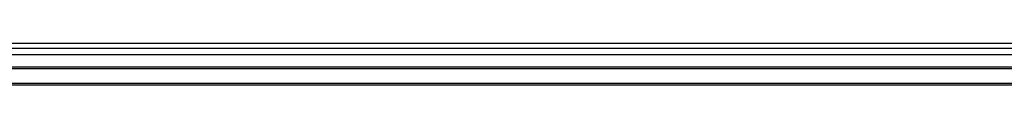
# Model space of a CAD drawing. Header units: millimetres. Extents: x 0 to 420, y 0 to 297.
# Tile 6 of 77: x 88.69 to 130.43, y 119.79 to 121.56. Entities that reach past the tile are written whole.
import ezdxf

# ---------------------------------------------------------------- set-up
doc = ezdxf.new("R2010")
doc.units = ezdxf.units.MM

msp = doc.modelspace()

# ---------------------------------------------------------------- linework, layer by layer
at = {"color": 7, "linetype": 'Continuous', "lineweight": 25}
for p, q in [((86.96617, 121.56376), (182.54026, 121.56376)), ((57.89339, 121.3524), (212.25814, 121.3524)), ((57.89339, 120.56039), (212.25814, 120.56039)), ((57.89339, 120.48321), (212.25814, 120.48321)), ((57.89339, 119.86575), (212.25814, 119.86575)), ((57.89339, 119.78857), (212.25814, 119.78857))]:
    msp.add_line(p, q, dxfattribs=at)
at = {"color": 7, "linetype": 'Continuous'}
msp.add_line((60.98069, 121.08443), (209.17084, 121.08443), dxfattribs=at)

doc.saveas('drawing.dxf')
